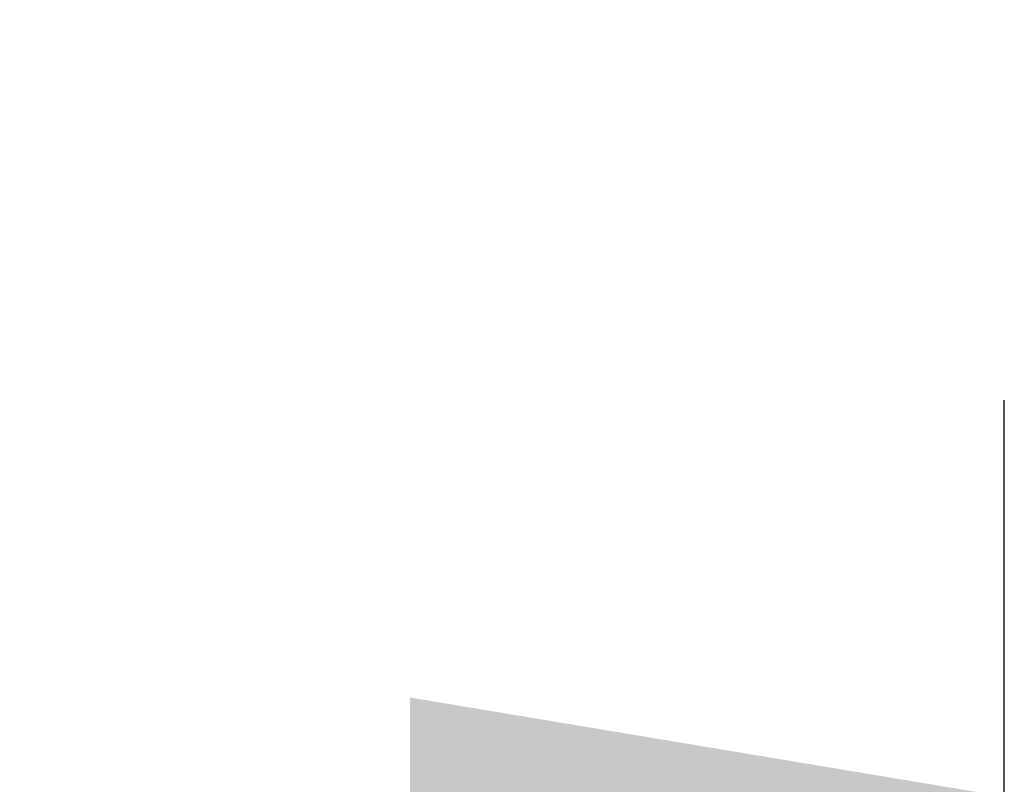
# Model space of a CAD drawing. Header units: millimetres. Extents: x 0 to 420, y 0 to 297.
# Tile 126 of 163: x 218.62 to 223.59, y 229.75 to 233.61. Entities that reach past the tile are written whole.
import ezdxf

# ---------------------------------------------------------------- set-up
doc = ezdxf.new("R2010")
doc.units = ezdxf.units.MM
doc.layers.add('QUOTE', color=174, linetype='Continuous')
doc.styles.add('SLDTEXTSTYLE3', font='TXT', dxfattribs={"width": 0.75})
doc.dimstyles.new('SLDDIMSTYLE0', dxfattribs={"dimtxt": 3, "dimasz": 3, "dimexe": 0, "dimexo": 0.0625, "dimgap": 0.75, "dimtad": 1, "dimlfac": 35.88954, "dimrnd": 1e-09, "dimzin": 12, "dimdsep": 46, "dimtxsty": 'SLDTEXTSTYLE3', "dimsah": 1, "dimcen": 0.09, "dimadec": 0, "dimazin": 3, "dimtfac": 1, "dimtdec": 3, "dimtofl": 0, "dimtmove": 0, "dimatfit": 3, "dimfxl": 0, "dimfrac": 2, "dimtolj": 1, "dimtzin": 12, "dimarcsym": 0})

# ---------------------------------------------------------------- blocks, each defined once
blk = doc.blocks.new('_D')
at = {"layer": 'QUOTE'}
for p, q in [((56.4102, 228.6421), (56.4102, 231.6864)), ((223.5898, 228.6421), (223.5898, 231.6864)), ((223.5898, 229.6864), (56.4102, 229.6864))]:
    blk.add_line(p, q, dxfattribs=at)
for points in [[(56.4102, 229.6864), (59.4102, 229.1864), (59.4102, 230.1864)], [(223.5898, 229.6864), (220.5898, 230.1864), (220.5898, 229.1864)]]:
    blk.add_solid(points, dxfattribs=at)
at = {"layer": 'QUOTE', "insert": (135.5667, 233.5536), "char_height": 3, "attachment_point": 1, "style": 'SLDTEXTSTYLE3'}
blk.add_mtext('6000', dxfattribs=at)

msp = doc.modelspace()

# ---------------------------------------------------------------- dimensions: what is measured, and where the dimension line sits
at = {"layer": 'QUOTE'}
dim = msp.add_linear_dim(base=(56.41018, 229.68637), p1=(223.58982, 226.64209), p2=(56.41018, 226.64209), dimstyle='SLDDIMSTYLE0', dxfattribs=at)
dim.commit()
dim.dimension.update_dxf_attribs({"geometry": '_D', "text_midpoint": (140, 229.68637), "dimtype": 160})

doc.saveas('drawing.dxf')
